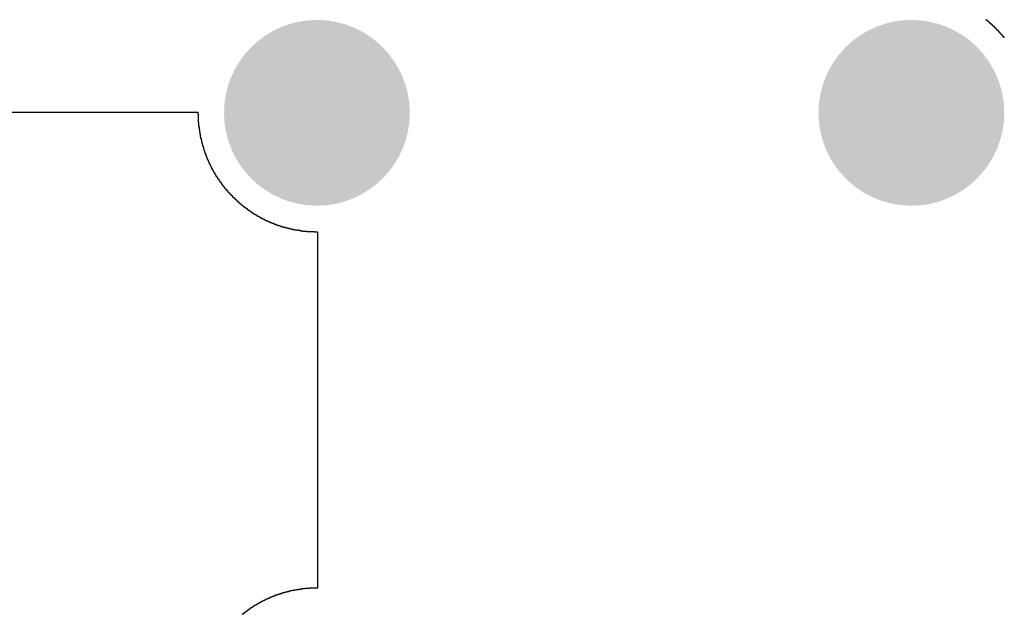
# Model space of a CAD drawing. Header units: inches. Extents: x 3 to 137, y 3 to 137.
# Tile 4 of 22: x 30 to 57, y 25 to 41. Entities that reach past the tile are written whole.
import ezdxf

# ---------------------------------------------------------------- set-up
doc = ezdxf.new("R2010")
doc.units = ezdxf.units.IN
doc.layers.add('Bottom Solder', color=6, linetype='Continuous')
doc.layers.add('Pad Holes', color=156, linetype='Continuous')

msp = doc.modelspace()

# ---------------------------------------------------------------- hatches: boundary and pattern name
at = {"layer": 'Bottom Solder'}
h = msp.add_hatch(color=6, dxfattribs=at)
edge = h.paths.add_edge_path()
edge.add_arc((38, 38), 2.5, 0, 360)
h = msp.add_hatch(color=6, dxfattribs=at)
edge = h.paths.add_edge_path()
edge.add_arc((54, 38), 2.5, 0, 360)
at = {"layer": 'Pad Holes'}
h = msp.add_hatch(color=7, dxfattribs=at)
edge = h.paths.add_edge_path()
edge.add_arc((38, 38), 1.75, 0, 360)
h = msp.add_hatch(color=7, dxfattribs=at)
edge = h.paths.add_edge_path()
edge.add_arc((54, 38), 1.75, 0, 360)

# ---------------------------------------------------------------- linework, layer by layer
at = {"layer": 'Bottom Solder'}
for p, q in [((56.015, 40.5), (56.015, 40.511)), ((56.025, 40.5), (56.015, 40.5)), ((56.025, 40.49), (56.025, 40.5)), ((56.036, 40.49), (56.025, 40.49)), ((56.036, 40.479), (56.036, 40.49)), ((56.047, 40.479), (56.036, 40.479)), ((56.047, 40.469), (56.047, 40.479)), ((56.057, 40.469), (56.047, 40.469)), ((56.057, 40.458), (56.057, 40.469)), ((56.078, 40.458), (56.057, 40.458)), ((56.078, 40.448), (56.078, 40.458)), ((56.089, 40.448), (56.078, 40.448)), ((56.089, 40.437), (56.089, 40.448)), ((56.099, 40.437), (56.089, 40.437)), ((56.099, 40.426), (56.099, 40.437)), ((56.11, 40.426), (56.099, 40.426)), ((56.11, 40.416), (56.11, 40.426)), ((56.121, 40.416), (56.11, 40.416)), ((56.121, 40.405), (56.121, 40.416)), ((56.131, 40.405), (56.121, 40.405)), ((56.131, 40.395), (56.131, 40.405)), ((56.142, 40.395), (56.131, 40.395)), ((56.142, 40.384), (56.142, 40.395)), ((56.163, 40.384), (56.142, 40.384)), ((56.163, 40.373), (56.163, 40.384)), ((56.174, 40.373), (56.163, 40.373)), ((56.174, 40.363), (56.174, 40.373)), ((56.184, 40.363), (56.174, 40.363)), ((56.184, 40.352), (56.184, 40.363)), ((56.195, 40.352), (56.184, 40.352)), ((56.195, 40.342), (56.195, 40.352)), ((56.205, 40.342), (56.195, 40.342)), ((56.205, 40.331), (56.205, 40.342)), ((56.216, 40.331), (56.205, 40.331)), ((56.216, 40.321), (56.216, 40.331)), ((56.226, 40.321), (56.216, 40.321)), ((56.226, 40.31), (56.226, 40.321)), ((56.237, 40.31), (56.226, 40.31)), ((56.237, 40.299), (56.237, 40.31)), ((56.248, 40.299), (56.237, 40.299)), ((56.248, 40.289), (56.248, 40.299)), ((56.258, 40.289), (56.248, 40.289)), ((56.258, 40.278), (56.258, 40.289)), ((56.269, 40.278), (56.258, 40.278)), ((56.269, 40.268), (56.269, 40.278)), ((56.279, 40.268), (56.269, 40.268)), ((56.279, 40.257), (56.279, 40.268)), ((56.29, 40.257), (56.279, 40.257)), ((56.29, 40.246), (56.29, 40.257)), ((56.301, 40.246), (56.29, 40.246)), ((56.301, 40.236), (56.301, 40.246)), ((56.311, 40.236), (56.301, 40.236)), ((56.311, 40.225), (56.311, 40.236)), ((56.322, 40.225), (56.311, 40.225)), ((56.322, 40.215), (56.322, 40.225)), ((56.332, 40.215), (56.322, 40.215)), ((56.332, 40.204), (56.332, 40.215)), ((56.343, 40.204), (56.332, 40.204)), ((56.343, 40.194), (56.343, 40.204)), ((56.353, 40.194), (56.343, 40.194)), ((56.353, 40.183), (56.353, 40.194)), ((56.364, 40.183), (56.353, 40.183)), ((56.364, 40.172), (56.364, 40.183)), ((56.375, 40.172), (56.364, 40.172)), ((56.375, 40.162), (56.375, 40.172)), ((56.385, 40.162), (56.375, 40.162)), ((56.385, 40.141), (56.385, 40.162)), ((56.396, 40.141), (56.385, 40.141)), ((56.396, 40.13), (56.396, 40.141)), ((56.406, 40.13), (56.396, 40.13)), ((56.406, 40.119), (56.406, 40.13)), ((56.417, 40.119), (56.406, 40.119)), ((56.417, 40.109), (56.417, 40.119)), ((56.428, 40.109), (56.417, 40.109)), ((56.428, 40.098), (56.428, 40.109)), ((56.438, 40.098), (56.428, 40.098)), ((56.438, 40.088), (56.438, 40.098)), ((56.449, 40.088), (56.438, 40.088)), ((56.449, 40.077), (56.449, 40.088)), ((56.459, 40.077), (56.449, 40.077)), ((56.459, 40.056), (56.459, 40.077)), ((56.47, 40.056), (56.459, 40.056)), ((56.47, 40.045), (56.47, 40.056)), ((56.48, 40.045), (56.47, 40.045)), ((56.48, 40.035), (56.48, 40.045)), ((56.491, 40.035), (56.48, 40.035)), ((56.491, 40.024), (56.491, 40.035)), ((56.502, 40.024), (56.491, 40.024)), ((25.208, 38.013), (34.796, 38.013)), ((34.796, 38.013), (34.796, 37.961)), ((34.796, 37.961), (34.807, 37.961)), ((34.807, 37.961), (34.807, 37.738)), ((34.807, 37.738), (34.817, 37.738)), ((34.817, 37.738), (34.817, 37.632)), ((34.817, 37.632), (34.828, 37.632)), ((34.828, 37.632), (34.828, 37.548)), ((34.828, 37.548), (34.839, 37.548)), ((34.839, 37.548), (34.839, 37.474)), ((34.839, 37.474), (34.849, 37.474)), ((34.849, 37.474), (34.849, 37.421)), ((34.849, 37.421), (34.86, 37.421)), ((34.86, 37.421), (34.86, 37.357)), ((34.86, 37.357), (34.87, 37.357)), ((34.87, 37.357), (34.87, 37.315)), ((34.87, 37.315), (34.881, 37.315)), ((34.881, 37.315), (34.881, 37.262)), ((34.881, 37.262), (34.892, 37.262)), ((34.892, 37.262), (34.892, 37.22)), ((34.892, 37.22), (34.902, 37.22)), ((34.902, 37.22), (34.902, 37.177)), ((34.902, 37.177), (34.913, 37.177)), ((34.913, 37.177), (34.913, 37.146)), ((34.913, 37.146), (34.923, 37.146)), ((34.923, 37.146), (34.923, 37.103)), ((34.923, 37.103), (34.934, 37.103)), ((34.934, 37.103), (34.934, 37.072)), ((34.934, 37.072), (34.944, 37.072)), ((34.944, 37.072), (34.944, 37.029)), ((34.944, 37.029), (34.955, 37.029)), ((34.955, 37.029), (34.955, 36.998)), ((34.955, 36.998), (34.966, 36.998)), ((34.966, 36.998), (34.966, 36.966)), ((34.966, 36.966), (34.976, 36.966)), ((34.976, 36.966), (34.976, 36.934)), ((34.976, 36.934), (34.987, 36.934)), ((34.987, 36.934), (34.987, 36.913)), ((34.987, 36.913), (34.997, 36.913)), ((34.997, 36.913), (34.997, 36.881)), ((34.997, 36.881), (35.008, 36.881)), ((35.008, 36.881), (35.008, 36.849)), ((35.008, 36.849), (35.019, 36.849)), ((35.019, 36.849), (35.019, 36.828)), ((35.019, 36.828), (35.029, 36.828)), ((35.029, 36.828), (35.029, 36.796)), ((35.029, 36.796), (35.04, 36.796)), ((35.04, 36.796), (35.04, 36.775)), ((35.04, 36.775), (35.05, 36.775)), ((35.05, 36.775), (35.05, 36.744)), ((35.05, 36.744), (35.061, 36.744)), ((35.061, 36.744), (35.061, 36.722)), ((35.061, 36.722), (35.071, 36.722)), ((35.071, 36.722), (35.071, 36.701)), ((35.071, 36.701), (35.082, 36.701)), ((35.082, 36.701), (35.082, 36.68)), ((35.082, 36.68), (35.093, 36.68)), ((35.093, 36.68), (35.093, 36.648)), ((35.093, 36.648), (35.103, 36.648)), ((35.103, 36.648), (35.103, 36.627)), ((35.103, 36.627), (35.114, 36.627)), ((35.114, 36.627), (35.114, 36.606)), ((35.114, 36.606), (35.124, 36.606)), ((35.124, 36.606), (35.124, 36.585)), ((35.124, 36.585), (35.135, 36.585)), ((35.135, 36.585), (35.135, 36.564)), ((35.135, 36.564), (35.146, 36.564)), ((35.146, 36.564), (35.146, 36.542)), ((35.146, 36.542), (35.156, 36.542)), ((35.156, 36.542), (35.156, 36.521)), ((35.156, 36.521), (35.167, 36.521)), ((35.167, 36.521), (35.167, 36.5)), ((35.167, 36.5), (35.177, 36.5)), ((35.177, 36.5), (35.177, 36.479)), ((35.177, 36.479), (35.188, 36.479)), ((35.188, 36.479), (35.188, 36.468)), ((35.188, 36.468), (35.198, 36.468)), ((35.198, 36.468), (35.198, 36.447)), ((35.198, 36.447), (35.209, 36.447)), ((35.209, 36.447), (35.209, 36.426)), ((35.209, 36.426), (35.22, 36.426)), ((35.22, 36.426), (35.22, 36.405)), ((35.22, 36.405), (35.23, 36.405)), ((35.23, 36.405), (35.23, 36.394)), ((35.23, 36.394), (35.241, 36.394)), ((35.241, 36.394), (35.241, 36.373)), ((35.241, 36.373), (35.251, 36.373)), ((35.251, 36.373), (35.251, 36.352)), ((35.251, 36.352), (35.262, 36.352)), ((35.262, 36.352), (35.262, 36.341)), ((35.262, 36.341), (35.273, 36.341)), ((35.273, 36.341), (35.273, 36.32)), ((35.273, 36.32), (35.283, 36.32)), ((35.283, 36.32), (35.283, 36.299)), ((35.283, 36.299), (35.294, 36.299)), ((35.294, 36.299), (35.294, 36.288)), ((35.294, 36.288), (35.304, 36.288)), ((35.304, 36.288), (35.304, 36.267)), ((35.304, 36.267), (35.315, 36.267)), ((35.315, 36.267), (35.315, 36.257)), ((35.315, 36.257), (35.325, 36.257)), ((35.325, 36.257), (35.325, 36.236)), ((35.325, 36.236), (35.336, 36.236)), ((35.336, 36.236), (35.336, 36.225)), ((35.336, 36.225), (35.347, 36.225)), ((35.347, 36.225), (35.347, 36.204)), ((35.347, 36.204), (35.357, 36.204)), ((35.357, 36.204), (35.357, 36.193)), ((35.357, 36.193), (35.368, 36.193)), ((35.368, 36.193), (35.368, 36.172)), ((35.368, 36.172), (35.378, 36.172)), ((35.378, 36.172), (35.378, 36.161)), ((35.378, 36.161), (35.389, 36.161)), ((35.389, 36.161), (35.389, 36.14)), ((35.389, 36.14), (35.4, 36.14)), ((35.4, 36.14), (35.4, 36.13)), ((35.4, 36.13), (35.41, 36.13)), ((35.41, 36.13), (35.41, 36.119)), ((35.41, 36.119), (35.421, 36.119)), ((35.421, 36.119), (35.421, 36.098)), ((35.421, 36.098), (35.431, 36.098)), ((35.431, 36.098), (35.431, 36.087)), ((35.431, 36.087), (35.442, 36.087)), ((35.442, 36.087), (35.442, 36.077)), ((35.442, 36.077), (35.452, 36.077)), ((35.452, 36.077), (35.452, 36.056)), ((35.452, 36.056), (35.463, 36.056)), ((35.463, 36.056), (35.463, 36.045)), ((35.463, 36.045), (35.474, 36.045)), ((35.474, 36.045), (35.474, 36.034)), ((35.474, 36.034), (35.484, 36.034)), ((35.484, 36.034), (35.484, 36.013)), ((35.484, 36.013), (35.495, 36.013)), ((35.495, 36.013), (35.495, 36.003)), ((35.495, 36.003), (35.505, 36.003)), ((35.505, 36.003), (35.505, 35.992)), ((35.505, 35.992), (35.516, 35.992)), ((35.516, 35.992), (35.516, 35.982)), ((35.516, 35.982), (35.526, 35.982)), ((35.526, 35.982), (35.526, 35.96)), ((35.526, 35.96), (35.537, 35.96)), ((35.537, 35.96), (35.537, 35.95)), ((35.537, 35.95), (35.548, 35.95)), ((35.548, 35.95), (35.548, 35.939)), ((35.548, 35.939), (35.558, 35.939)), ((35.558, 35.939), (35.558, 35.929)), ((35.558, 35.929), (35.569, 35.929)), ((35.569, 35.929), (35.569, 35.918)), ((35.569, 35.918), (35.579, 35.918)), ((35.579, 35.918), (35.579, 35.907)), ((35.579, 35.907), (35.59, 35.907)), ((35.59, 35.907), (35.59, 35.886)), ((35.59, 35.886), (35.601, 35.886)), ((35.601, 35.886), (35.601, 35.876)), ((35.601, 35.876), (35.611, 35.876)), ((35.611, 35.876), (35.611, 35.865)), ((35.611, 35.865), (35.622, 35.865)), ((35.622, 35.865), (35.622, 35.855)), ((35.622, 35.855), (35.632, 35.855)), ((35.632, 35.855), (35.632, 35.844)), ((35.632, 35.844), (35.643, 35.844)), ((35.643, 35.844), (35.643, 35.833)), ((35.643, 35.833), (35.653, 35.833)), ((35.653, 35.833), (35.653, 35.823)), ((35.653, 35.823), (35.664, 35.823)), ((35.664, 35.823), (35.664, 35.812)), ((35.664, 35.812), (35.675, 35.812)), ((35.675, 35.812), (35.675, 35.802)), ((35.675, 35.802), (35.685, 35.802)), ((35.685, 35.802), (35.685, 35.791)), ((35.685, 35.791), (35.696, 35.791)), ((35.696, 35.791), (35.696, 35.78)), ((35.696, 35.78), (35.706, 35.78)), ((35.706, 35.78), (35.706, 35.77)), ((35.706, 35.77), (35.717, 35.77)), ((35.717, 35.77), (35.717, 35.749)), ((35.717, 35.749), (35.728, 35.749)), ((35.728, 35.749), (35.728, 35.738)), ((35.728, 35.738), (35.738, 35.738)), ((35.738, 35.738), (35.738, 35.728)), ((35.738, 35.728), (35.749, 35.728)), ((35.749, 35.728), (35.749, 35.717)), ((35.749, 35.717), (35.77, 35.717)), ((35.77, 35.717), (35.77, 35.706)), ((35.77, 35.706), (35.78, 35.706)), ((35.78, 35.706), (35.78, 35.696)), ((35.78, 35.696), (35.791, 35.696)), ((35.791, 35.696), (35.791, 35.685)), ((35.791, 35.685), (35.802, 35.685)), ((35.802, 35.685), (35.802, 35.675)), ((35.802, 35.675), (35.812, 35.675)), ((35.812, 35.675), (35.812, 35.664)), ((35.812, 35.664), (35.823, 35.664)), ((35.823, 35.664), (35.823, 35.653)), ((35.823, 35.653), (35.833, 35.653)), ((35.833, 35.653), (35.833, 35.643)), ((35.833, 35.643), (35.844, 35.643)), ((35.844, 35.643), (35.844, 35.632)), ((35.844, 35.632), (35.855, 35.632)), ((35.855, 35.632), (35.855, 35.622)), ((35.855, 35.622), (35.865, 35.622)), ((35.865, 35.622), (35.865, 35.611)), ((35.865, 35.611), (35.876, 35.611)), ((35.876, 35.611), (35.876, 35.601)), ((35.876, 35.601), (35.886, 35.601)), ((35.886, 35.601), (35.886, 35.59)), ((35.886, 35.59), (35.907, 35.59)), ((35.907, 35.59), (35.907, 35.579)), ((35.907, 35.579), (35.918, 35.579)), ((35.918, 35.579), (35.918, 35.569)), ((35.918, 35.569), (35.929, 35.569)), ((35.929, 35.569), (35.929, 35.558)), ((35.929, 35.558), (35.939, 35.558)), ((35.939, 35.558), (35.939, 35.548)), ((35.939, 35.548), (35.95, 35.548)), ((35.95, 35.548), (35.95, 35.537)), ((35.95, 35.537), (35.96, 35.537)), ((35.96, 35.537), (35.96, 35.526)), ((35.96, 35.526), (35.982, 35.526)), ((35.982, 35.526), (35.982, 35.516)), ((35.982, 35.516), (35.992, 35.516)), ((35.992, 35.516), (35.992, 35.505)), ((35.992, 35.505), (36.003, 35.505)), ((36.003, 35.505), (36.003, 35.495)), ((36.003, 35.495), (36.013, 35.495)), ((36.013, 35.495), (36.013, 35.484)), ((36.013, 35.484), (36.034, 35.484)), ((36.034, 35.484), (36.034, 35.474)), ((36.034, 35.474), (36.045, 35.474)), ((36.045, 35.474), (36.045, 35.463)), ((36.045, 35.463), (36.056, 35.463)), ((36.056, 35.463), (36.056, 35.452)), ((36.056, 35.452), (36.077, 35.452)), ((36.077, 35.452), (36.077, 35.442)), ((36.077, 35.442), (36.087, 35.442)), ((36.087, 35.442), (36.087, 35.431)), ((36.087, 35.431), (36.098, 35.431)), ((36.098, 35.431), (36.098, 35.421)), ((36.098, 35.421), (36.119, 35.421)), ((36.119, 35.421), (36.119, 35.41)), ((36.119, 35.41), (36.13, 35.41)), ((36.13, 35.41), (36.13, 35.4)), ((36.13, 35.4), (36.14, 35.4)), ((36.14, 35.4), (36.14, 35.389)), ((36.14, 35.389), (36.161, 35.389)), ((36.161, 35.389), (36.161, 35.378)), ((36.161, 35.378), (36.172, 35.378)), ((36.172, 35.378), (36.172, 35.368)), ((36.172, 35.368), (36.193, 35.368)), ((36.193, 35.368), (36.193, 35.357)), ((36.193, 35.357), (36.204, 35.357)), ((36.204, 35.357), (36.204, 35.347)), ((36.204, 35.347), (36.225, 35.347)), ((36.225, 35.347), (36.225, 35.336)), ((36.225, 35.336), (36.236, 35.336)), ((36.236, 35.336), (36.236, 35.325)), ((36.236, 35.325), (36.257, 35.325)), ((36.257, 35.325), (36.257, 35.315)), ((36.257, 35.315), (36.267, 35.315)), ((36.267, 35.315), (36.267, 35.304)), ((36.267, 35.304), (36.288, 35.304)), ((36.288, 35.304), (36.288, 35.294)), ((36.288, 35.294), (36.299, 35.294)), ((36.299, 35.294), (36.299, 35.283)), ((36.299, 35.283), (36.32, 35.283)), ((36.32, 35.283), (36.32, 35.273)), ((36.32, 35.273), (36.341, 35.273)), ((36.341, 35.273), (36.341, 35.262)), ((36.341, 35.262), (36.352, 35.262)), ((36.352, 35.262), (36.352, 35.251)), ((36.352, 35.251), (36.373, 35.251)), ((36.373, 35.251), (36.373, 35.241)), ((36.373, 35.241), (36.394, 35.241)), ((36.394, 35.241), (36.394, 35.23)), ((36.394, 35.23), (36.405, 35.23)), ((36.405, 35.23), (36.405, 35.22)), ((36.405, 35.22), (36.426, 35.22)), ((36.426, 35.22), (36.426, 35.209)), ((36.426, 35.209), (36.447, 35.209)), ((36.447, 35.209), (36.447, 35.198)), ((36.447, 35.198), (36.468, 35.198)), ((36.468, 35.198), (36.468, 35.188)), ((36.468, 35.188), (36.479, 35.188)), ((36.479, 35.188), (36.479, 35.177)), ((36.479, 35.177), (36.5, 35.177)), ((36.5, 35.177), (36.5, 35.167)), ((36.5, 35.167), (36.521, 35.167)), ((36.521, 35.167), (36.521, 35.156)), ((36.521, 35.156), (36.542, 35.156)), ((36.542, 35.156), (36.542, 35.146)), ((36.542, 35.146), (36.564, 35.146)), ((36.564, 35.146), (36.564, 35.135)), ((36.564, 35.135), (36.585, 35.135)), ((36.585, 35.135), (36.585, 35.124)), ((36.585, 35.124), (36.606, 35.124)), ((36.606, 35.124), (36.606, 35.114)), ((36.606, 35.114), (36.627, 35.114)), ((36.627, 35.114), (36.627, 35.103)), ((36.627, 35.103), (36.648, 35.103)), ((36.648, 35.103), (36.648, 35.093)), ((36.648, 35.093), (36.68, 35.093)), ((36.68, 35.093), (36.68, 35.082)), ((36.68, 35.082), (36.701, 35.082)), ((36.701, 35.082), (36.701, 35.071)), ((36.701, 35.071), (36.722, 35.071)), ((36.722, 35.071), (36.722, 35.061)), ((36.722, 35.061), (36.744, 35.061)), ((36.744, 35.061), (36.744, 35.05)), ((36.744, 35.05), (36.775, 35.05)), ((36.775, 35.05), (36.775, 35.04)), ((36.775, 35.04), (36.796, 35.04)), ((36.796, 35.04), (36.796, 35.029)), ((36.796, 35.029), (36.828, 35.029)), ((36.828, 35.029), (36.828, 35.019)), ((36.828, 35.019), (36.849, 35.019)), ((36.849, 35.019), (36.849, 35.008)), ((36.849, 35.008), (36.881, 35.008)), ((36.881, 35.008), (36.881, 34.997)), ((36.881, 34.997), (36.913, 34.997)), ((36.913, 34.997), (36.913, 34.987)), ((36.913, 34.987), (36.934, 34.987)), ((36.934, 34.987), (36.934, 34.976)), ((36.934, 34.976), (36.966, 34.976)), ((36.966, 34.976), (36.966, 34.966)), ((36.966, 34.966), (36.998, 34.966)), ((36.998, 34.966), (36.998, 34.955)), ((36.998, 34.955), (37.029, 34.955)), ((37.029, 34.955), (37.029, 34.944)), ((37.029, 34.944), (37.072, 34.944)), ((37.072, 34.944), (37.072, 34.934)), ((37.072, 34.934), (37.103, 34.934)), ((37.103, 34.934), (37.103, 34.923)), ((37.103, 34.923), (37.146, 34.923)), ((37.146, 34.923), (37.146, 34.913)), ((37.146, 34.913), (37.177, 34.913)), ((37.177, 34.913), (37.177, 34.902)), ((37.177, 34.902), (37.22, 34.902)), ((37.22, 34.902), (37.22, 34.892)), ((37.22, 34.892), (37.262, 34.892)), ((37.262, 34.892), (37.262, 34.881)), ((37.262, 34.881), (37.315, 34.881)), ((37.315, 34.881), (37.315, 34.87)), ((37.315, 34.87), (37.357, 34.87)), ((37.357, 34.87), (37.357, 34.86)), ((37.357, 34.86), (37.41, 34.86)), ((37.41, 34.86), (37.41, 34.849)), ((37.41, 34.849), (37.474, 34.849)), ((37.474, 34.849), (37.474, 34.839)), ((37.474, 34.839), (37.548, 34.839)), ((37.548, 34.839), (37.548, 34.828)), ((37.548, 34.828), (37.622, 34.828)), ((37.622, 34.828), (37.622, 34.817)), ((37.622, 34.817), (37.728, 34.817)), ((37.728, 34.817), (37.728, 34.807)), ((37.728, 34.807), (37.939, 34.807)), ((37.939, 34.807), (37.939, 34.796)), ((37.939, 34.796), (38.013, 34.796)), ((38.013, 34.796), (38.013, 32.024)), ((38.013, 32.024), (38.013, 32.013)), ((38.013, 32.013), (38.013, 25.208)), ((37.58, 25.177), (37.505, 25.177)), ((37.505, 25.177), (37.505, 25.166)), ((37.675, 25.187), (37.58, 25.187)), ((37.58, 25.187), (37.58, 25.177)), ((37.802, 25.198), (37.675, 25.198)), ((37.675, 25.198), (37.675, 25.187)), ((38.013, 25.208), (37.802, 25.208)), ((37.802, 25.208), (37.802, 25.198)), ((36.659, 24.912), (36.638, 24.912)), ((36.638, 24.912), (36.638, 24.901)), ((36.691, 24.923), (36.659, 24.923)), ((36.659, 24.923), (36.659, 24.912)), ((36.712, 24.933), (36.691, 24.933)), ((36.691, 24.933), (36.691, 24.923)), ((36.733, 24.944), (36.712, 24.944)), ((36.712, 24.944), (36.712, 24.933)), ((36.754, 24.954), (36.733, 24.954)), ((36.733, 24.954), (36.733, 24.944)), ((36.786, 24.965), (36.754, 24.965)), ((36.754, 24.965), (36.754, 24.954)), ((36.807, 24.975), (36.786, 24.975)), ((36.786, 24.975), (36.786, 24.965)), ((36.839, 24.986), (36.807, 24.986)), ((36.807, 24.986), (36.807, 24.975)), ((36.86, 24.997), (36.839, 24.997)), ((36.839, 24.997), (36.839, 24.986)), ((36.892, 25.007), (36.86, 25.007)), ((36.86, 25.007), (36.86, 24.997)), ((36.923, 25.018), (36.892, 25.018)), ((36.892, 25.018), (36.892, 25.007)), ((36.955, 25.028), (36.923, 25.028)), ((36.923, 25.028), (36.923, 25.018)), ((36.987, 25.039), (36.955, 25.039)), ((36.955, 25.039), (36.955, 25.028)), ((37.019, 25.05), (36.987, 25.05)), ((36.987, 25.05), (36.987, 25.039)), ((37.05, 25.06), (37.019, 25.06)), ((37.019, 25.06), (37.019, 25.05)), ((37.082, 25.071), (37.05, 25.071)), ((37.05, 25.071), (37.05, 25.06)), ((37.125, 25.081), (37.082, 25.081)), ((37.082, 25.081), (37.082, 25.071)), ((37.156, 25.092), (37.125, 25.092)), ((37.125, 25.092), (37.125, 25.081)), ((37.199, 25.102), (37.156, 25.102)), ((37.156, 25.102), (37.156, 25.092)), ((37.241, 25.113), (37.199, 25.113)), ((37.199, 25.113), (37.199, 25.102)), ((37.283, 25.124), (37.241, 25.124)), ((37.241, 25.124), (37.241, 25.113)), ((37.336, 25.134), (37.283, 25.134)), ((37.283, 25.134), (37.283, 25.124)), ((37.389, 25.145), (37.336, 25.145)), ((37.336, 25.145), (37.336, 25.134)), ((37.442, 25.155), (37.389, 25.155)), ((37.389, 25.155), (37.389, 25.145)), ((37.505, 25.166), (37.442, 25.166)), ((37.442, 25.166), (37.442, 25.155)), ((36.193, 24.647), (36.183, 24.647)), ((36.183, 24.647), (36.183, 24.637)), ((36.214, 24.658), (36.193, 24.658)), ((36.193, 24.658), (36.193, 24.647)), ((36.225, 24.669), (36.214, 24.669)), ((36.214, 24.669), (36.214, 24.658)), ((36.246, 24.679), (36.225, 24.679)), ((36.225, 24.679), (36.225, 24.669)), ((36.257, 24.69), (36.246, 24.69)), ((36.246, 24.69), (36.246, 24.679)), ((36.278, 24.7), (36.257, 24.7)), ((36.257, 24.7), (36.257, 24.69)), ((36.288, 24.711), (36.278, 24.711)), ((36.278, 24.711), (36.278, 24.7)), ((36.31, 24.721), (36.288, 24.721)), ((36.288, 24.721), (36.288, 24.711)), ((36.331, 24.732), (36.31, 24.732)), ((36.31, 24.732), (36.31, 24.721)), ((36.341, 24.743), (36.331, 24.743)), ((36.331, 24.743), (36.331, 24.732)), ((36.363, 24.753), (36.341, 24.753)), ((36.341, 24.753), (36.341, 24.743)), ((36.384, 24.764), (36.363, 24.764)), ((36.363, 24.764), (36.363, 24.753)), ((36.394, 24.774), (36.384, 24.774)), ((36.384, 24.774), (36.384, 24.764)), ((36.415, 24.785), (36.394, 24.785)), ((36.394, 24.785), (36.394, 24.774)), ((36.437, 24.796), (36.415, 24.796)), ((36.415, 24.796), (36.415, 24.785)), ((36.458, 24.806), (36.437, 24.806)), ((36.437, 24.806), (36.437, 24.796)), ((36.468, 24.817), (36.458, 24.817)), ((36.458, 24.817), (36.458, 24.806)), ((36.49, 24.827), (36.468, 24.827)), ((36.468, 24.827), (36.468, 24.817)), ((36.511, 24.838), (36.49, 24.838)), ((36.49, 24.838), (36.49, 24.827)), ((36.532, 24.848), (36.511, 24.848)), ((36.511, 24.848), (36.511, 24.838)), ((36.553, 24.859), (36.532, 24.859)), ((36.532, 24.859), (36.532, 24.848)), ((36.574, 24.87), (36.553, 24.87)), ((36.553, 24.87), (36.553, 24.859)), ((36.595, 24.88), (36.574, 24.88)), ((36.574, 24.88), (36.574, 24.87)), ((36.617, 24.891), (36.595, 24.891)), ((36.595, 24.891), (36.595, 24.88)), ((36.638, 24.901), (36.617, 24.901)), ((36.617, 24.901), (36.617, 24.891)), ((36.013, 24.51), (35.992, 24.51)), ((35.992, 24.51), (35.992, 24.499)), ((36.024, 24.52), (36.013, 24.52)), ((36.013, 24.52), (36.013, 24.51)), ((36.034, 24.531), (36.024, 24.531)), ((36.024, 24.531), (36.024, 24.52)), ((36.056, 24.542), (36.034, 24.542)), ((36.034, 24.542), (36.034, 24.531)), ((36.066, 24.552), (36.056, 24.552)), ((36.056, 24.552), (36.056, 24.542)), ((36.077, 24.563), (36.066, 24.563)), ((36.066, 24.563), (36.066, 24.552)), ((36.098, 24.573), (36.077, 24.573)), ((36.077, 24.573), (36.077, 24.563)), ((36.109, 24.584), (36.098, 24.584)), ((36.098, 24.584), (36.098, 24.573)), ((36.119, 24.594), (36.109, 24.594)), ((36.109, 24.594), (36.109, 24.584)), ((36.14, 24.605), (36.119, 24.605)), ((36.119, 24.605), (36.119, 24.594)), ((36.151, 24.616), (36.14, 24.616)), ((36.14, 24.616), (36.14, 24.605)), ((36.161, 24.626), (36.151, 24.626)), ((36.151, 24.626), (36.151, 24.616)), ((36.183, 24.637), (36.161, 24.637)), ((36.161, 24.637), (36.161, 24.626))]:
    msp.add_line(p, q, dxfattribs=at)

doc.saveas('drawing.dxf')
